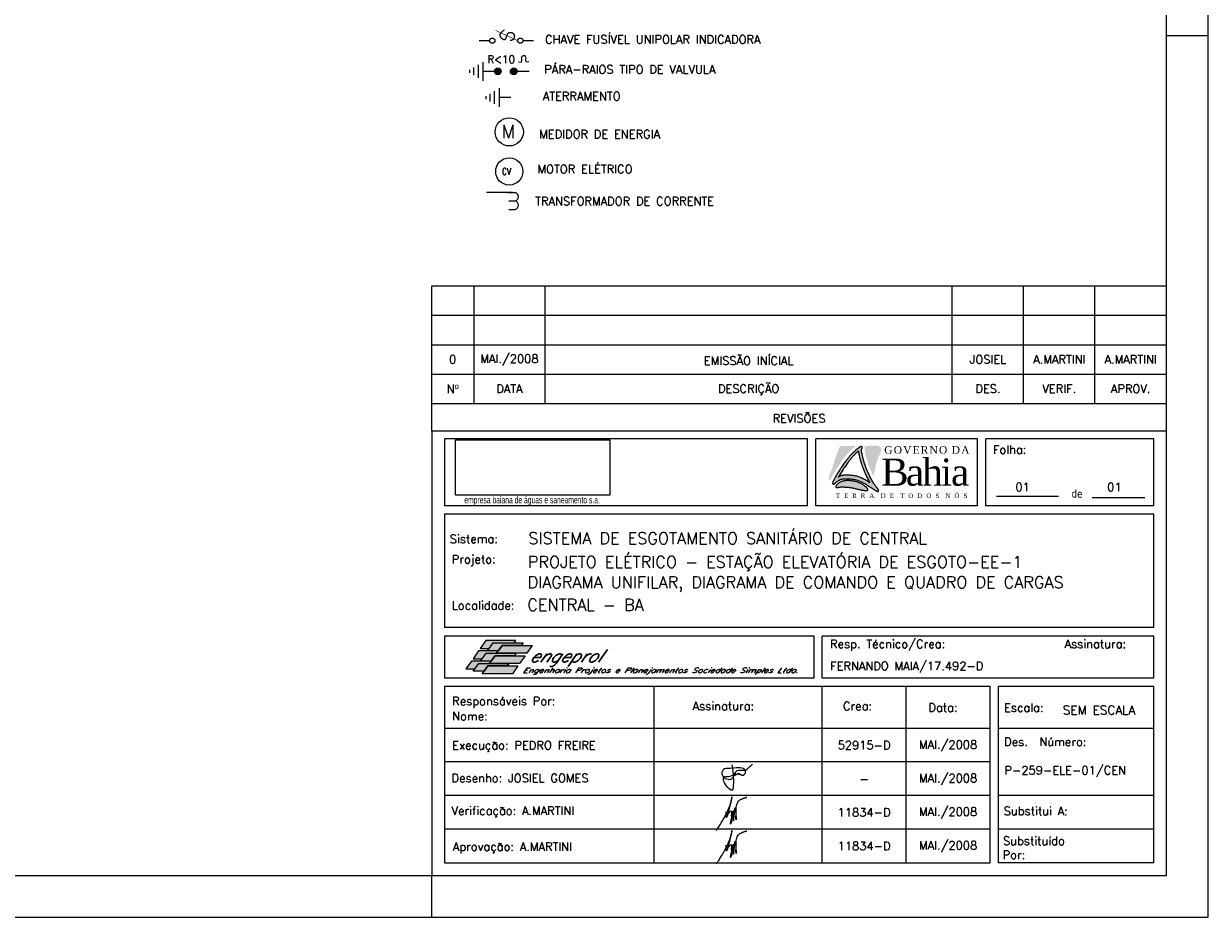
# Model space of a CAD drawing. Header units: millimetres. Extents: x 654.5 to 713.9, y 620.2 to 662.2.
# Tile 4 of 6: x 685.7 to 713.9, y 620.2 to 641.5. Entities that reach past the tile are written whole.
import ezdxf
from ezdxf.enums import TextEntityAlignment as Align

# ---------------------------------------------------------------- set-up
doc = ezdxf.new("R2010")
doc.units = ezdxf.units.MM
doc.linetypes.add('HIDDEN', pattern=[0.375, 0.25, -0.125])
for name, color, linetype in [('CARIMBO', 7, 'Continuous'), ('ELE_SIMB', 8, 'Continuous'), ('ETXT0090', 8, 'Continuous'), ('LOGOTIPO', 255, 'Continuous'), ('PADRÃO', 4, 'Continuous')]:
    doc.layers.add(name, color=color, linetype=linetype)
doc.styles.add('ISOCP', font='ARIAL.TTF')
doc.styles.add('ROMAMS', font='ROMANS.shx')
doc.styles.add('ROMANS', font='romans.shx')
doc.styles.add('STYLE-ROMANS_1', font='romans.shx')
picture_1 = doc.add_image_def('image1.jpg', size_in_pixel=(267, 96))

# ---------------------------------------------------------------- blocks, each defined once
blk = doc.blocks.new('A$C25731E86')
at = {"layer": 'LOGOTIPO'}
for color, points in [(182, [(32.3, -24.6), (33, -23.7), (33.6, -22.9), (34.3, -22), (34.9, -21.2), (35.5, -20.5), (36.1, -19.8), (36.7, -19.1), (37.3, -18.4), (37.9, -17.7), (38.5, -17), (39.1, -16.4), (39.7, -15.7), (40.3, -15.1), (40.9, -14.4), (41.6, -13.8), (42.3, -13.1), (42.9, -12.5), (43.7, -11.9), (44.4, -11.2), (45.1, -10.6), (45.9, -10), (46.6, -9.4), (47.3, -8.9), (47.4, -8.8), (30.2, -8.8), (27.7, -10.6), (25.8, -15.8), (22.3, -25.7), (19.3, -35.3), (15.4, -45.6), (15.4, -48.2), (15.4, -49.4), (16.7, -49.4), (17.7, -47.8), (19.1, -45.3), (20.4, -42.9), (21.7, -40.7), (23, -38.6), (24.2, -36.7), (25.3, -34.9), (26.4, -33.2), (27.4, -31.7), (28.3, -30.3), (29.2, -29), (30, -27.7), (30.8, -26.6), (31.6, -25.6)]), (182, [(68.7, -45.1), (68.1, -43.9), (67.6, -42.7), (67, -41.6), (66.5, -40.4), (66, -39.2), (65.5, -38.1), (65, -37), (64.6, -36), (64.2, -35), (63.8, -34.1), (63.4, -33.1), (63, -32.2), (62.7, -31.3), (62.4, -30.4), (62.1, -29.5), (61.8, -28.6), (61.5, -27.6), (61.2, -26.7), (60.9, -25.7), (60.6, -24.8), (60.3, -23.9), (60.1, -23), (59.9, -22.1), (59.6, -21.3), (59.4, -20.4), (59.2, -19.7), (59, -18.9), (58.9, -18.2), (58.7, -17.5), (58.6, -16.8), (58.4, -16.2), (58.3, -15.6), (58.2, -15.1), (58.1, -14.6), (58, -14.1), (58, -8.8), (68.1, -8.2), (73.4, -8.4), (76.7, -10), (78, -13.4), (77.1, -16.8), (74.3, -22.1), (71.4, -30.6)]), (11, [(23.7, -57.7), (23.8, -57.9), (23.9, -58), (24.1, -58.1), (24.3, -58.2), (24.5, -58.3), (24.8, -58.3), (25.1, -58.3), (25.4, -58.3), (25.7, -58.2), (26.1, -58.2), (26.5, -58.1), (27, -58), (27.4, -57.9), (27.9, -57.8), (28.5, -57.7), (29, -57.6), (29.6, -57.5), (30.2, -57.5), (30.9, -57.5), (31.6, -57.5), (32.3, -57.5), (33, -57.5), (33.8, -57.6), (34.7, -57.6), (35.5, -57.7), (36.4, -57.7), (37.4, -57.8), (38.4, -57.9), (39.4, -58), (40.4, -58.1), (41.4, -58.2), (42.4, -58.4), (43.5, -58.6), (44.5, -58.8), (45.6, -59.1), (46.6, -59.3), (47.6, -59.6), (48.5, -59.8), (49.5, -60), (50.4, -60.3), (51.2, -60.5), (52, -60.7), (52.8, -60.8), (53.5, -61), (54.2, -61.1), (54.8, -61.2), (55.5, -61.3), (56, -61.4), (56.6, -61.5), (57.1, -61.6), (57.6, -61.6), (58.1, -61.7), (58.5, -61.7), (58.9, -61.7), (59.3, -61.7), (59.6, -61.7), (60, -61.7), (60.3, -61.7), (60.5, -61.7), (60.8, -61.7), (61, -61.6), (61.2, -61.6), (61.3, -61.5), (61.5, -61.4), (61.6, -61.3), (61.7, -61.2), (61.7, -61.1), (61.8, -60.9), (61.8, -60.8), (61.7, -60.6), (61.7, -60.4), (61.6, -60.2), (61.5, -59.9), (61.4, -59.7), (61.2, -59.4), (61, -59.1), (60.8, -58.8), (60.6, -58.5), (60.3, -58.2), (60, -57.9), (59.6, -57.5), (59.2, -57.2), (58.8, -56.8), (58.3, -56.4), (57.8, -56), (57.3, -55.6), (56.7, -55.3), (56.2, -54.9), (55.5, -54.5), (54.9, -54.1), (54.2, -53.7), (53.5, -53.4), (52.7, -53), (52, -52.7), (51.2, -52.4), (50.4, -52.1), (49.7, -51.8), (48.9, -51.5), (48.1, -51.3), (47.3, -51.1), (46.5, -50.9), (45.7, -50.7), (44.9, -50.6), (44.2, -50.4), (43.4, -50.3), (42.7, -50.2), (42, -50.1), (41.3, -50), (40.6, -50), (39.9, -49.9), (39.2, -49.9), (38.5, -49.9), (37.7, -49.9), (37, -49.9), (36.2, -49.9), (35.5, -50), (34.7, -50.1), (33.9, -50.2), (33.2, -50.3), (32.5, -50.5), (31.8, -50.7), (31.1, -50.9), (30.5, -51.1), (29.8, -51.4), (29.2, -51.7), (28.6, -52), (28.1, -52.3), (27.5, -52.6), (27, -53), (26.5, -53.4), (26.1, -53.8), (25.7, -54.2), (25.3, -54.6), (24.9, -54.9), (24.6, -55.3), (24.3, -55.7), (24.1, -56), (23.9, -56.3), (23.8, -56.6), (23.7, -56.9), (23.6, -57.1), (23.6, -57.4), (23.6, -57.6)])]:
    blk.add_hatch(color=color, dxfattribs=at).paths.add_polyline_path(points)
h = blk.add_hatch(color=156, dxfattribs=at)
h.paths.add_polyline_path([(69.3, -60.5), (68.6, -60.1), (67.8, -59.7), (67, -59.2), (66.2, -58.6), (65.3, -58.1), (64.5, -57.6), (63.6, -57), (62.7, -56.4), (61.8, -55.8), (60.9, -55.2), (60, -54.6), (59.1, -54.1), (58.1, -53.5), (57.2, -52.9), (56.2, -52.4), (55.2, -51.9), (54.2, -51.4), (53.2, -50.9), (52.2, -50.5), (51.1, -50.1), (50.1, -49.7), (49, -49.4), (47.9, -49.1), (46.7, -48.8), (45.6, -48.6), (44.5, -48.4), (43.4, -48.2), (42.3, -48.1), (41.2, -48), (40.2, -47.9), (39.2, -47.8), (38.2, -47.7), (37.3, -47.7), (36.5, -47.7), (35.6, -47.7), (34.8, -47.7), (34.1, -47.8), (33.4, -47.8), (32.7, -47.9), (32, -48), (31.4, -48.1), (30.8, -48.2), (30.2, -48.4), (29.6, -48.5), (29, -48.7), (28.5, -49), (28, -49.2), (27.4, -49.5), (26.9, -49.8), (26.4, -50.1), (25.9, -50.4), (25.4, -50.8), (25, -51.1), (24.6, -51.5), (24.2, -51.8), (23.8, -52.2), (23.4, -52.5), (23.1, -52.9), (22.6, -53.4), (22.1, -53.9), (21.6, -54.2), (21, -54.4), (20.3, -54.3), (19.8, -53.9), (19.7, -53.3), (19.8, -52.8), (19.9, -52.2), (20.1, -51.4), (20.5, -50.4), (21.9, -47.9), (23.3, -45.5), (24.6, -43.3), (25.8, -41.2), (27, -39.3), (28.1, -37.5), (29.2, -35.8), (30.2, -34.3), (31.1, -32.9), (32, -31.6), (32.9, -30.4), (33.7, -29.2), (34.4, -28.2), (35.1, -27.2), (35.8, -26.3), (36.5, -25.5), (37.1, -24.6), (37.7, -23.9), (38.4, -23.1), (39, -22.4), (39.6, -21.7), (40.1, -21), (40.7, -20.3), (41.3, -19.6), (41.9, -19), (42.5, -18.3), (43.2, -17.7), (43.8, -17), (44.4, -16.4), (45.1, -15.7), (45.8, -15.1), (46.5, -14.5), (47.2, -13.8), (48, -13.2), (48.7, -12.6), (49.4, -12), (50.2, -11.5), (50.8, -11), (51.4, -10.6), (52, -10.2), (52.7, -9.8), (53.4, -9.5), (54, -9.4), (54.6, -9.6), (55, -10), (55.2, -10.6), (55.1, -11.3), (54.8, -11.7), (54.6, -12), (54.6, -12.1), (54.5, -12.2), (54.4, -12.4), (54.3, -12.5), (54.3, -12.6), (54.2, -12.8), (54.2, -12.9), (54.1, -13.1), (54.1, -13.3), (54.1, -13.5), (54.1, -13.8), (54.2, -14), (54.2, -14.4), (54.2, -14.7), (54.3, -15.1), (54.4, -15.5), (54.4, -16), (54.5, -16.5), (54.6, -17), (54.8, -17.5), (54.9, -18.1), (55, -18.7), (55.2, -19.4), (55.3, -20.1), (55.5, -20.8), (55.7, -21.6), (55.9, -22.3), (56.1, -23.2), (56.3, -24), (56.5, -24.9), (56.8, -25.8), (57, -26.7), (57.3, -27.6), (57.6, -28.6), (57.9, -29.5), (58.2, -30.5), (58.5, -31.4), (58.8, -32.3), (59.2, -33.2), (59.5, -34.1), (59.8, -35), (60.2, -36), (60.6, -36.9), (61, -37.9), (61.4, -38.9), (61.9, -40), (62.4, -41.1), (62.9, -42.3), (63.5, -43.5), (64, -44.6), (64.6, -45.8), (65.2, -47), (65.8, -48.1), (66.4, -49.2), (67, -50.3), (67.7, -51.3), (68.3, -52.3), (68.9, -53.3), (69.5, -54.2), (70.1, -55.1), (70.7, -55.9), (71.2, -56.6), (71.8, -57.3), (72.3, -58), (72.7, -58.6), (73.2, -59.1), (73.5, -59.6), (73.8, -60.1), (74.2, -60.7), (74.5, -61.3), (74.7, -61.8), (74.6, -62.4), (74.2, -62.7), (73.7, -62.8), (73.1, -62.7), (72.6, -62.5), (72.2, -62.3), (71.6, -62), (70.9, -61.6), (70.5, -61.3), (69.9, -60.9)])
h.paths.add_polyline_path([(59.1, -41.9), (59.6, -43), (60.2, -44.2), (60.7, -45.4), (61.3, -46.6), (61.9, -47.7), (62.5, -48.9), (64.6, -52.7), (64, -52.3), (63.1, -51.7), (62.2, -51.1), (61.3, -50.5), (60.4, -49.9), (59.4, -49.4), (58.5, -48.8), (57.5, -48.2), (56.6, -47.7), (55.6, -47.2), (54.6, -46.7), (53.6, -46.2), (52.6, -45.8), (51.5, -45.4), (50.5, -45), (49.4, -44.7), (48.3, -44.4), (47.1, -44.1), (46, -43.9), (44.9, -43.7), (43.7, -43.5), (42.6, -43.4), (41.6, -43.3), (40.5, -43.2), (39.6, -43.1), (38.6, -43), (37.7, -43), (36.8, -43), (36, -43), (35.2, -43), (34.5, -43.1), (33.7, -43.1), (33.1, -43.2), (32.4, -43.3), (31.8, -43.4), (31.2, -43.5), (30.6, -43.7), (30, -43.8), (29.4, -44), (28.9, -44.3), (28.3, -44.5), (27.8, -44.8), (27.3, -45.1), (27.1, -45.2), (27.6, -44.3), (28.9, -42.2), (30.1, -40.3), (31.2, -38.5), (32.3, -36.8), (33.3, -35.3), (34.2, -33.9), (35.1, -32.6), (35.9, -31.4), (36.7, -30.3), (37.5, -29.2), (38.2, -28.2), (38.9, -27.3), (39.5, -26.5), (40.2, -25.7), (40.8, -24.9), (41.4, -24.1), (42, -23.4), (42.6, -22.7), (43.2, -22), (43.8, -21.3), (44.4, -20.6), (45, -20), (45.6, -19.3), (46.2, -18.7), (46.8, -18), (47.5, -17.4), (48.2, -16.8), (48.8, -16.1), (49.6, -15.5), (50.8, -14.4), (50.8, -14.5), (50.8, -14.8), (50.9, -15.1), (50.9, -15.5), (51, -15.9), (51, -16.3), (51.1, -16.7), (51.2, -17.2), (51.3, -17.7), (51.4, -18.3), (51.6, -18.9), (51.7, -19.5), (51.9, -20.2), (52, -20.8), (52.2, -21.6), (52.4, -22.3), (52.6, -23.1), (52.8, -23.9), (53, -24.8), (53.2, -25.6), (53.5, -26.5), (53.7, -27.5), (54, -28.4), (54.3, -29.3), (54.6, -30.3), (54.9, -31.2), (55.2, -32.2), (55.5, -33.1), (55.8, -34), (56.2, -34.9), (56.5, -35.8), (56.9, -36.7), (57.3, -37.7), (57.7, -38.7), (58.1, -39.7), (58.6, -40.8)], flags=16)
at = {"layer": 'LOGOTIPO', "color": 170}
for points in [[(20.5, -50.4), (20.1, -51.4), (19.9, -52.2), (19.8, -52.8), (19.7, -53.3), (19.8, -53.6), (19.9, -53.9), (20, -54.1), (20.2, -54.2), (20.4, -54.3), (20.6, -54.3), (20.8, -54.4), (21, -54.4), (21.2, -54.3), (21.4, -54.2), (21.7, -54.1), (21.9, -53.9), (22.2, -53.7), (22.5, -53.5), (22.8, -53.2), (23.1, -52.9), (23.4, -52.5), (23.8, -52.2), (24.2, -51.8), (24.6, -51.5), (25, -51.1), (25.4, -50.8), (25.9, -50.4), (26.4, -50.1), (26.9, -49.8), (27.4, -49.5), (28, -49.2), (28.5, -49), (29, -48.7), (29.6, -48.5), (30.2, -48.4), (30.8, -48.2), (31.4, -48.1), (32, -48), (32.7, -47.9), (33.4, -47.8), (34.1, -47.8), (34.8, -47.7), (35.6, -47.7), (36.5, -47.7), (37.3, -47.7), (38.2, -47.7), (39.2, -47.8), (40.2, -47.9), (41.2, -48), (42.3, -48.1), (43.4, -48.2), (44.5, -48.4), (45.6, -48.6), (46.7, -48.8), (47.9, -49.1), (49, -49.4), (50.1, -49.7), (51.1, -50.1), (52.2, -50.5), (53.2, -50.9), (54.2, -51.4), (55.2, -51.9), (56.2, -52.4), (57.2, -52.9), (58.1, -53.5), (59.1, -54.1), (60, -54.6), (60.9, -55.2), (61.8, -55.8), (62.7, -56.4), (63.6, -57), (64.5, -57.6), (65.3, -58.1), (66.2, -58.6), (67, -59.2), (67.8, -59.7), (68.6, -60.1), (69.3, -60.5), (69.9, -60.9), (70.5, -61.3), (70.9, -61.6), (71.4, -61.8), (71.7, -62), (72, -62.2), (72.3, -62.4), (72.5, -62.5), (72.7, -62.6), (72.9, -62.6), (73.1, -62.7), (73.2, -62.7), (73.4, -62.8), (73.5, -62.8), (73.7, -62.8), (73.8, -62.8), (73.9, -62.8), (74, -62.8), (74.1, -62.7), (74.2, -62.7), (74.3, -62.7), (74.3, -62.6), (74.4, -62.6), (74.5, -62.5), (74.5, -62.4), (74.6, -62.3), (74.6, -62.2), (74.6, -62), (74.6, -61.9), (74.6, -61.6), (74.5, -61.4), (74.5, -61.1), (74.3, -60.8), (74.1, -60.5), (73.8, -60.1), (73.5, -59.6), (73.2, -59.1), (72.7, -58.6), (72.3, -58), (71.8, -57.3), (71.2, -56.6), (70.7, -55.9), (70.1, -55.1), (69.5, -54.2), (68.9, -53.3), (68.3, -52.3), (67.7, -51.3), (67, -50.3), (66.4, -49.2), (65.8, -48.1), (65.2, -47), (64.6, -45.8), (64, -44.6), (63.5, -43.5), (62.9, -42.3), (62.4, -41.1), (61.9, -40), (61.4, -38.9), (61, -37.9), (60.6, -36.9), (60.2, -36), (59.8, -35), (59.5, -34.1), (59.2, -33.2), (58.8, -32.3), (58.5, -31.4), (58.2, -30.5), (57.9, -29.5), (57.6, -28.6), (57.3, -27.6), (57, -26.7), (56.8, -25.8), (56.5, -24.9), (56.3, -24), (56.1, -23.2), (55.9, -22.3), (55.7, -21.6), (55.5, -20.8), (55.3, -20.1), (55.2, -19.4), (55, -18.7), (54.9, -18.1), (54.8, -17.5), (54.6, -17), (54.5, -16.5), (54.4, -16), (54.4, -15.5), (54.3, -15.1), (54.2, -14.7), (54.2, -14.4), (54.2, -14), (54.1, -13.8), (54.1, -13.5), (54.1, -13.3), (54.1, -13.1), (54.2, -12.9), (54.2, -12.8), (54.3, -12.6), (54.3, -12.5), (54.4, -12.4), (54.5, -12.2), (54.6, -12.1), (54.6, -12), (54.7, -11.9), (54.8, -11.8), (54.9, -11.6), (55, -11.5), (55, -11.3), (55.1, -11.2), (55.1, -11), (55.1, -10.8), (55.2, -10.7), (55.2, -10.5), (55.1, -10.4), (55.1, -10.2), (55, -10.1), (55, -10), (54.9, -9.8), (54.8, -9.7), (54.6, -9.7), (54.5, -9.6), (54.3, -9.5), (54.2, -9.5), (54, -9.5), (53.8, -9.5), (53.5, -9.5), (53.2, -9.6), (52.9, -9.7), (52.5, -9.9), (52, -10.2), (51.4, -10.6), (50.8, -11), (50.2, -11.5), (49.4, -12), (48.7, -12.6), (48, -13.2), (47.2, -13.8), (46.5, -14.5), (45.8, -15.1), (45.1, -15.7), (44.4, -16.4), (43.8, -17), (43.2, -17.7), (42.5, -18.3), (41.9, -19), (41.3, -19.6), (40.7, -20.3), (40.1, -21), (39.6, -21.7), (39, -22.4), (38.4, -23.1), (37.7, -23.9), (37.1, -24.6), (36.5, -25.5), (35.8, -26.3), (35.1, -27.2), (34.4, -28.2), (33.7, -29.2), (32.9, -30.4), (32, -31.6), (31.1, -32.9), (30.2, -34.3), (29.2, -35.8), (28.1, -37.5), (27, -39.3), (25.8, -41.2), (24.6, -43.3), (23.3, -45.5), (21.9, -47.9), (20.5, -50.4)], [(27.1, -45.2), (27.3, -45.1), (27.8, -44.8), (28.3, -44.5), (28.9, -44.3), (29.4, -44), (30, -43.8), (30.6, -43.7), (31.2, -43.5), (31.8, -43.4), (32.4, -43.3), (33.1, -43.2), (33.7, -43.1), (34.5, -43.1), (35.2, -43), (36, -43), (36.8, -43), (37.7, -43), (38.6, -43), (39.6, -43.1), (40.5, -43.2), (41.6, -43.3), (42.6, -43.4), (43.7, -43.5), (44.9, -43.7), (46, -43.9), (47.1, -44.1), (48.3, -44.4), (49.4, -44.7), (50.5, -45), (51.5, -45.4), (52.6, -45.8), (53.6, -46.2), (54.6, -46.7), (55.6, -47.2), (56.6, -47.7), (57.5, -48.2), (58.5, -48.8), (59.4, -49.4), (60.4, -49.9), (61.3, -50.5), (62.2, -51.1), (63.1, -51.7), (64, -52.3), (64.6, -52.7), (62.5, -48.9), (61.9, -47.7), (61.3, -46.6), (60.7, -45.4), (60.2, -44.2), (59.6, -43), (59.1, -41.9), (58.6, -40.8), (58.1, -39.7), (57.7, -38.7), (57.3, -37.7), (56.9, -36.7), (56.5, -35.8), (56.2, -34.9), (55.8, -34), (55.5, -33.1), (55.2, -32.2), (54.9, -31.2), (54.6, -30.3), (54.3, -29.3), (54, -28.4), (53.7, -27.5), (53.5, -26.5), (53.2, -25.6), (53, -24.8), (52.8, -23.9), (52.6, -23.1), (52.4, -22.3), (52.2, -21.6), (52, -20.8), (51.9, -20.2), (51.7, -19.5), (51.6, -18.9), (51.4, -18.3), (51.3, -17.7), (51.2, -17.2), (51.1, -16.7), (51, -16.3), (51, -15.9), (50.9, -15.5), (50.9, -15.1), (50.8, -14.8), (50.8, -14.5), (50.8, -14.4), (49.6, -15.5), (48.8, -16.1), (48.2, -16.8), (47.5, -17.4), (46.8, -18), (46.2, -18.7), (45.6, -19.3), (45, -20), (44.4, -20.6), (43.8, -21.3), (43.2, -22), (42.6, -22.7), (42, -23.4), (41.4, -24.1), (40.8, -24.9), (40.2, -25.7), (39.5, -26.5), (38.9, -27.3), (38.2, -28.2), (37.5, -29.2), (36.7, -30.3), (35.9, -31.4), (35.1, -32.6), (34.2, -33.9), (33.3, -35.3), (32.3, -36.8), (31.2, -38.5), (30.1, -40.3), (28.9, -42.2), (27.6, -44.3), (26.3, -46.5)]]:
    blk.add_lwpolyline(points, dxfattribs=at)
at = {"layer": 'LOGOTIPO', "color": 10}
blk.add_lwpolyline([(23.7, -57.7), (23.8, -57.9), (23.9, -58), (24.1, -58.1), (24.3, -58.2), (24.5, -58.3), (24.8, -58.3), (25.1, -58.3), (25.4, -58.3), (25.7, -58.2), (26.1, -58.2), (26.5, -58.1), (27, -58), (27.4, -57.9), (27.9, -57.8), (28.5, -57.7), (29, -57.6), (29.6, -57.5), (30.2, -57.5), (30.9, -57.5), (31.6, -57.5), (32.3, -57.5), (33, -57.5), (33.8, -57.6), (34.7, -57.6), (35.5, -57.7), (36.4, -57.7), (37.4, -57.8), (38.4, -57.9), (39.4, -58), (40.4, -58.1), (41.4, -58.2), (42.4, -58.4), (43.5, -58.6), (44.5, -58.8), (45.6, -59.1), (46.6, -59.3), (47.6, -59.6), (48.5, -59.8), (49.5, -60), (50.4, -60.3), (51.2, -60.5), (52, -60.7), (52.8, -60.8), (53.5, -61), (54.2, -61.1), (54.8, -61.2), (55.5, -61.3), (56, -61.4), (56.6, -61.5), (57.1, -61.6), (57.6, -61.6), (58.1, -61.7), (58.5, -61.7), (58.9, -61.7), (59.3, -61.7), (59.6, -61.7), (60, -61.7), (60.3, -61.7), (60.5, -61.7), (60.8, -61.7), (61, -61.6), (61.2, -61.6), (61.3, -61.5), (61.5, -61.4), (61.6, -61.3), (61.7, -61.2), (61.7, -61.1), (61.8, -60.9), (61.8, -60.8), (61.7, -60.6), (61.7, -60.4), (61.6, -60.2), (61.5, -59.9), (61.4, -59.7), (61.2, -59.4), (61, -59.1), (60.8, -58.8), (60.6, -58.5), (60.3, -58.2), (60, -57.9), (59.6, -57.5), (59.2, -57.2), (58.8, -56.8), (58.3, -56.4), (57.8, -56), (57.3, -55.6), (56.7, -55.3), (56.2, -54.9), (55.5, -54.5), (54.9, -54.1), (54.2, -53.7), (53.5, -53.4), (52.7, -53), (52, -52.7), (51.2, -52.4), (50.4, -52.1), (49.7, -51.8), (48.9, -51.5), (48.1, -51.3), (47.3, -51.1), (46.5, -50.9), (45.7, -50.7), (44.9, -50.6), (44.2, -50.4), (43.4, -50.3), (42.7, -50.2), (42, -50.1), (41.3, -50), (40.6, -50), (39.9, -49.9), (39.2, -49.9), (38.5, -49.9), (37.7, -49.9), (37, -49.9), (36.2, -49.9), (35.5, -50), (34.7, -50.1), (33.9, -50.2), (33.2, -50.3), (32.5, -50.5), (31.8, -50.7), (31.1, -50.9), (30.5, -51.1), (29.8, -51.4), (29.2, -51.7), (28.6, -52), (28.1, -52.3), (27.5, -52.6), (27, -53), (26.5, -53.4), (26.1, -53.8), (25.7, -54.2), (25.3, -54.6), (24.9, -54.9), (24.6, -55.3), (24.3, -55.7), (24.1, -56), (23.9, -56.3), (23.8, -56.6), (23.7, -56.9), (23.6, -57.1), (23.6, -57.4), (23.6, -57.6)], close=True, dxfattribs=at)
at = {"layer": 'LOGOTIPO', "color": 2, "attachment_point": 1}
for s, insert, char_height, width in [('{\\fTimes New Roman|b0|i0|c238|p18;\\T1.15;GOVERNO DA}', (81.4, -8.9), 9, 124.966), ('{\\fTimes New Roman|b0|i0|c238|p18;\\T0.9;Bahia}', (77.7, -23.6), 32.4, 124.966), ('{\\fTimes New Roman|b0|i0|c238|p18;\\T1.35;T E R R A  D E  T O D O S  N \\fTimes New Roman|b0|i0|c0|p18;Ó \\fTimes New Roman|b0|i0|c238|p18;S}', (23.9, -65.2), 5.4, 151.15)]:
    blk.add_mtext(s, dxfattribs=dict(at, insert=insert, char_height=char_height, width=width))

msp = doc.modelspace()

# ---------------------------------------------------------------- hatches: boundary and pattern name
at = {"layer": 'CARIMBO'}
h = msp.add_hatch(color=82, dxfattribs=at)
h.paths.add_polyline_path([(696.535, 626.601), (696.751, 626.601), (696.842, 626.733), (697.346, 626.733), (697.385, 626.789), (696.667, 626.789)])
h.paths.add_polyline_path([(696.498, 626.545), (696.366, 626.357), (696.582, 626.357), (696.675, 626.489), (696.926, 626.489), (696.965, 626.545), (696.712, 626.545)])
h.paths.add_polyline_path([(696.327, 626.301), (696.195, 626.114), (696.411, 626.114), (696.502, 626.244), (696.757, 626.244), (696.796, 626.301)])
h = msp.add_hatch(color=100, dxfattribs=at)
h.paths.add_polyline_path([(697.056, 626.673), (697.521, 626.673), (697.562, 626.733), (696.844, 626.733), (696.712, 626.545), (696.965, 626.545), (696.967, 626.545)])
h.paths.add_polyline_path([(696.887, 626.43), (697.352, 626.43), (697.391, 626.486), (696.928, 626.486), (696.926, 626.486), (696.928, 626.489), (696.675, 626.489), (696.543, 626.301), (696.796, 626.301), (696.798, 626.301)])
h.paths.add_polyline_path([(696.716, 626.184), (697.181, 626.184), (697.22, 626.242), (696.758, 626.242), (696.757, 626.242), (696.758, 626.244), (696.504, 626.244), (696.372, 626.058), (696.628, 626.058)])
h = msp.add_hatch(color=71, dxfattribs=at)
h.paths.add_polyline_path([(697.058, 626.673), (696.969, 626.545), (696.967, 626.545), (696.928, 626.489), (696.93, 626.489), (696.928, 626.486), (697.644, 626.486), (697.776, 626.673)])
h.paths.add_polyline_path([(697.475, 626.242), (697.607, 626.43), (696.889, 626.43), (696.799, 626.301), (696.798, 626.301), (696.758, 626.244), (696.76, 626.244), (696.758, 626.242)])
h.paths.add_polyline_path([(696.718, 626.184), (696.628, 626.058), (696.628, 626.058), (696.586, 625.996), (697.303, 625.996), (697.436, 626.184)])
at = {"layer": 'ELE_SIMB', "linetype": 'Continuous'}
for points in [[(696.877, 640.347, 1), (697.036, 640.347, 1)], [(697.256, 640.347, 1), (697.414, 640.347, 1)]]:
    msp.add_hatch(color=256, dxfattribs=at).paths.add_polyline_path(points)

# ---------------------------------------------------------------- linework, layer by layer
at = {"color": 2}
msp.add_circle((702.715, 623.631), 0.00217, dxfattribs=at)
for points in [[(702.588, 623.608), (702.595, 623.585), (702.624, 623.59), (702.627, 623.619), (702.608, 623.627), (702.588, 623.613), (702.633, 623.605), (702.657, 623.604), (702.679, 623.625), (702.694, 623.629), (702.693, 623.617), (702.686, 623.607), (702.714, 623.61), (702.715, 623.625), (702.731, 623.608), (702.854, 623.631), (702.831, 623.717), (702.687, 623.757), (702.491, 623.745), (702.322, 623.709), (702.306, 623.575), (702.531, 623.502), (702.661, 623.697), (702.824, 623.702), (702.971, 623.795), (703.026, 623.854)], [(702.528, 623.833), (702.566, 623.341), (702.541, 623.23), (702.392, 623.341), (702.352, 623.542), (702.456, 623.553), (702.59, 623.609)], [(702.16, 622.269), (702.18, 622.301), (702.206, 622.332), (702.234, 622.374), (702.263, 622.419), (702.296, 622.471), (702.326, 622.524), (702.355, 622.578), (702.378, 622.62), (702.402, 622.665), (702.432, 622.733), (702.455, 622.786), (702.482, 622.855), (702.514, 622.971), (702.532, 623.064), (702.522, 623.011), (702.511, 622.961), (702.491, 622.882), (702.473, 622.804), (702.462, 622.754), (702.445, 622.687), (702.43, 622.637), (702.418, 622.599), (702.406, 622.58), (702.401, 622.579), (702.395, 622.592), (702.393, 622.63), (702.397, 622.685), (702.398, 622.714), (702.404, 622.695), (702.406, 622.662), (702.411, 622.644), (702.42, 622.64), (702.438, 622.659), (702.46, 622.684), (702.484, 622.707), (702.501, 622.725), (702.511, 622.729), (702.519, 622.725), (702.522, 622.704), (702.521, 622.674), (702.518, 622.639), (702.517, 622.598), (702.523, 622.614), (702.535, 622.648), (702.551, 622.687), (702.564, 622.719), (702.568, 622.729), (702.575, 622.725), (702.571, 622.702), (702.557, 622.646), (702.543, 622.578), (702.53, 622.516), (702.519, 622.462), (702.502, 622.419), (702.503, 622.44), (702.51, 622.488), (702.521, 622.546), (702.539, 622.606), (702.56, 622.663), (702.576, 622.721), (702.586, 622.744), (702.594, 622.751), (702.595, 622.729), (702.588, 622.684), (702.58, 622.618), (702.574, 622.553), (702.569, 622.497), (702.572, 622.508), (702.578, 622.555), (702.584, 622.615), (702.594, 622.693), (702.598, 622.744), (702.601, 622.789), (702.608, 622.803), (702.617, 622.799), (702.629, 622.773), (702.63, 622.732), (702.63, 622.682), (702.629, 622.617), (702.636, 622.561), (702.638, 622.52), (702.623, 622.561), (702.634, 622.625), (702.635, 622.695), (702.635, 622.775), (702.637, 622.83), (702.65, 622.883), (702.671, 622.939), (702.706, 622.981), (702.745, 623.005), (702.786, 623.025), (702.817, 623.035), (702.839, 623.046), (702.859, 623.046), (702.877, 623.053), (702.88, 623.06), (702.88, 623.068)], [(702.16, 621.469), (702.18, 621.501), (702.206, 621.532), (702.234, 621.574), (702.263, 621.619), (702.296, 621.671), (702.326, 621.724), (702.355, 621.778), (702.378, 621.82), (702.402, 621.865), (702.432, 621.933), (702.455, 621.986), (702.482, 622.055), (702.514, 622.171), (702.532, 622.264), (702.522, 622.211), (702.511, 622.161), (702.491, 622.082), (702.473, 622.004), (702.462, 621.954), (702.445, 621.887), (702.43, 621.837), (702.418, 621.799), (702.406, 621.78), (702.401, 621.779), (702.395, 621.792), (702.393, 621.83), (702.397, 621.885), (702.398, 621.914), (702.404, 621.895), (702.406, 621.862), (702.411, 621.844), (702.42, 621.84), (702.438, 621.859), (702.46, 621.884), (702.484, 621.907), (702.501, 621.925), (702.511, 621.929), (702.519, 621.925), (702.522, 621.904), (702.521, 621.874), (702.518, 621.839), (702.517, 621.798), (702.523, 621.814), (702.535, 621.848), (702.551, 621.887), (702.564, 621.919), (702.568, 621.929), (702.575, 621.925), (702.571, 621.902), (702.557, 621.846), (702.543, 621.778), (702.53, 621.716), (702.519, 621.662), (702.502, 621.619), (702.503, 621.64), (702.51, 621.688), (702.521, 621.746), (702.539, 621.806), (702.56, 621.863), (702.576, 621.921), (702.586, 621.944), (702.594, 621.951), (702.595, 621.929), (702.588, 621.884), (702.58, 621.818), (702.574, 621.753), (702.569, 621.697), (702.572, 621.708), (702.578, 621.755), (702.584, 621.815), (702.594, 621.893), (702.598, 621.944), (702.601, 621.989), (702.608, 622.003), (702.617, 621.999), (702.629, 621.973), (702.63, 621.932), (702.63, 621.882), (702.629, 621.817), (702.636, 621.761), (702.638, 621.72), (702.623, 621.761), (702.634, 621.825), (702.635, 621.895), (702.635, 621.975), (702.637, 622.03), (702.65, 622.083), (702.671, 622.139), (702.706, 622.181), (702.745, 622.205), (702.786, 622.225), (702.817, 622.235), (702.839, 622.246), (702.859, 622.246), (702.877, 622.253), (702.88, 622.26), (702.88, 622.268)]]:
    msp.add_spline(points, degree=3, dxfattribs=at)
at = {"layer": 'CARIMBO', "color": 3}
for p, q in [((695.382, 635.237), (712.882, 635.237)), ((695.382, 634.537), (712.882, 634.537)), ((695.382, 633.837), (712.882, 633.837)), ((708.836, 630.228), (710.31, 630.228)), ((711.117, 630.2), (712.368, 630.2)), ((708.682, 623.898), (695.682, 623.898)), ((708.682, 623.098), (695.682, 623.098)), ((708.682, 622.298), (695.682, 622.298)), ((712.582, 622.298), (708.882, 622.298))]:
    msp.add_line(p, q, dxfattribs=at)
at = {"layer": 'CARIMBO', "color": 6}
for p, q in [((695.382, 631.779), (695.382, 635.237)), ((695.382, 631.779), (695.382, 621.198)), ((712.882, 631.779), (695.382, 631.779)), ((704.335, 631.598), (695.682, 631.598)), ((695.682, 631.598), (695.682, 629.998)), ((704.335, 629.998), (704.335, 631.598)), ((708.382, 631.598), (704.535, 631.598)), ((704.535, 629.998), (704.535, 631.598)), ((708.382, 629.998), (708.382, 631.598)), ((712.582, 631.598), (708.582, 631.598)), ((708.582, 629.998), (708.582, 631.598)), ((712.582, 629.998), (712.582, 631.598)), ((704.335, 629.998), (695.682, 629.998)), ((708.382, 629.998), (704.535, 629.998)), ((712.582, 629.998), (708.582, 629.998)), ((695.682, 629.798), (695.682, 627.098)), ((712.582, 629.798), (695.682, 629.798)), ((712.582, 627.098), (712.582, 629.798)), ((712.582, 627.098), (695.682, 627.098)), ((704.495, 626.898), (695.682, 626.898)), ((695.682, 626.898), (695.682, 625.898)), ((704.495, 625.898), (704.495, 626.898)), ((712.582, 626.898), (704.682, 626.898)), ((704.682, 625.898), (704.682, 626.898)), ((712.582, 625.898), (712.582, 626.898)), ((704.495, 625.898), (695.682, 625.898)), ((695.682, 625.698), (695.682, 621.498)), ((708.682, 625.698), (695.682, 625.698)), ((700.682, 621.498), (700.682, 625.698)), ((712.582, 625.898), (704.682, 625.898)), ((704.682, 621.498), (704.682, 625.698)), ((706.682, 621.498), (706.682, 625.698)), ((708.682, 621.498), (708.682, 625.698)), ((712.582, 625.698), (708.882, 625.698)), ((708.882, 621.498), (708.882, 625.698)), ((712.582, 621.498), (712.582, 625.698)), ((712.582, 621.498), (712.582, 625.698)), ((708.682, 624.698), (695.682, 624.698)), ((712.582, 624.698), (708.882, 624.698)), ((695.682, 621.498), (708.682, 621.498)), ((712.582, 621.498), (708.882, 621.498))]:
    msp.add_line(p, q, dxfattribs=at)
at = {"layer": 'CARIMBO', "color": 4}
for p, q in [((696.382, 635.237), (696.382, 632.437)), ((698.082, 632.437), (698.082, 635.237)), ((707.782, 632.437), (707.782, 635.237)), ((709.482, 632.437), (709.482, 635.237)), ((711.182, 632.437), (711.182, 635.237)), ((695.382, 633.137), (712.882, 633.137)), ((695.382, 632.437), (712.882, 632.437)), ((712.582, 623.098), (708.882, 623.098))]:
    msp.add_line(p, q, dxfattribs=at)
at = {"layer": 'CARIMBO', "color": 2, "linetype": 'Continuous'}
for points in [[(696.751, 626.601), (696.842, 626.733), (697.346, 626.733), (697.385, 626.789), (696.667, 626.789), (696.535, 626.601), (696.751, 626.601)], [(696.965, 626.545), (696.712, 626.545), (696.498, 626.545), (696.366, 626.357), (696.582, 626.357), (696.675, 626.489), (696.926, 626.489), (696.965, 626.545)], [(697.521, 626.673), (697.058, 626.673), (696.969, 626.545), (696.712, 626.545), (696.844, 626.733), (697.562, 626.733), (697.521, 626.673)], [(697.056, 626.673), (697.776, 626.673), (697.644, 626.486), (696.926, 626.486), (697.056, 626.673)], [(696.411, 626.114), (696.502, 626.244), (696.757, 626.244), (696.796, 626.301), (696.327, 626.301), (696.195, 626.114), (696.411, 626.114)], [(697.181, 626.184), (696.718, 626.184), (696.628, 626.058), (696.372, 626.058), (696.504, 626.244), (696.76, 626.244), (696.758, 626.242), (697.22, 626.242), (697.181, 626.184)], [(697.352, 626.43), (696.889, 626.43), (696.799, 626.301), (696.543, 626.301), (696.675, 626.489), (696.93, 626.489), (696.928, 626.486), (697.391, 626.486), (697.352, 626.43)], [(696.887, 626.43), (697.607, 626.43), (697.475, 626.242), (696.757, 626.242), (696.887, 626.43)], [(696.716, 626.184), (697.436, 626.184), (697.303, 625.996), (696.586, 625.996), (696.716, 626.184)]]:
    msp.add_lwpolyline(points, dxfattribs=at)
at = {"layer": 'ELE_SIMB', "linetype": 'Continuous'}
for p, q in [((696.282, 640.382, -3.042), (696.282, 640.311, -3.042)), ((696.376, 640.437, -3.042), (696.376, 640.257, -3.042)), ((696.484, 640.499, -3.042), (696.484, 640.194, -3.042)), ((696.606, 640.124, -3.042), (696.606, 640.569, -3.042)), ((696.877, 640.347, -3.042), (696.606, 640.347, -3.042)), ((697.701, 640.347, -3.042), (697.414, 640.347, -3.042)), ((696.669, 639.759, -1.521), (696.669, 639.687, -1.521)), ((696.763, 639.813, -1.521), (696.763, 639.633, -1.521)), ((696.871, 639.875, -1.521), (696.871, 639.571, -1.521)), ((696.993, 639.501, -1.521), (696.993, 639.945, -1.521)), ((697.264, 639.723, -1.521), (696.993, 639.723, -1.521))]:
    msp.add_line(p, q, dxfattribs=at)
at = {"layer": 'ELE_SIMB', "linetype": 'Continuous', "ltscale": 3.5}
for p, q in [((697.303, 637.46), (696.688, 637.46)), ((697.186, 637.46), (697.369, 637.461)), ((697.222, 637.261), (697.369, 637.261)), ((697.222, 637.261), (697.369, 637.261)), ((697.222, 637.06), (697.369, 637.06))]:
    msp.add_line(p, q, dxfattribs=at)
at = {"layer": 'ELE_SIMB', "linetype": 'HIDDEN', "ltscale": 3.5, "const_width": 0.015, "elevation": -3.042}
msp.add_lwpolyline([(697.431, 641.078), (696.903, 641.323)], dxfattribs=at)
at = {"layer": 'ELE_SIMB', "linetype": 'Continuous', "elevation": -3.042}
for points in [[(696.514, 641.078), (696.762, 641.078)], [(697.555, 641.079), (697.803, 641.079)]]:
    msp.add_lwpolyline(points, dxfattribs=at)
at = {"layer": 'ELE_SIMB', "linetype": 'HIDDEN', "ltscale": 3.5}
for centre in [(696.824, 641.078, -3.042), (697.493, 641.078, -3.042)]:
    msp.add_circle(centre, 0.0622, dxfattribs=at)
at = {"layer": 'ELE_SIMB', "linetype": 'Continuous'}
for centre, radius in [((696.957, 640.347, -3.042), 0.0793), ((697.335, 640.347, -3.042), 0.0793), ((697.229, 637.963, -6.083), 0.324)]:
    msp.add_circle(centre, radius, dxfattribs=at)
at = {"layer": 'ELE_SIMB', "ltscale": 3.5}
msp.add_circle((697.229, 638.906, -6.083), 0.336, dxfattribs=at)
at = {"layer": 'ELE_SIMB'}
msp.add_arc((697.574, 640.662, -3.042), 0.0568, 7.1443, 172.8557, dxfattribs=at)
at = {"layer": 'ELE_SIMB', "linetype": 'Continuous', "ltscale": 3.5}
for centre in [(697.347, 637.361), (697.347, 637.161)]:
    msp.add_arc(centre, 0.103, 282.4648, 77.5352, dxfattribs=at)
at = {"layer": 'ELE_SIMB', "linetype": 'HIDDEN', "ltscale": 3.5}
msp.add_spline([(697.105, 641.328, -3.042), (697.009, 641.183, -3.042), (697.123, 641.107, -3.042), (697.211, 641.264, -3.042), (697.282, 641.273, -3.042), (697.336, 641.237, -3.042), (697.309, 641.094, -3.042), (697.238, 641.085, -3.042)], degree=3, dxfattribs=at)
at = {"layer": 'ELE_SIMB'}
for points in [[(697.45, 640.571, -3.042), (697.518, 640.571, -3.042), (697.518, 640.669, -3.042)], [(697.698, 640.571, -3.042), (697.631, 640.571, -3.042), (697.631, 640.669, -3.042)]]:
    msp.add_spline(points, degree=3, dxfattribs=at)
at = {"layer": 'PADRÃO', "color": 2}
for p, q in [((713.882, 620.198), (713.882, 662.198)), ((695.382, 620.198), (695.382, 621.198)), ((654.482, 620.198), (713.882, 620.198))]:
    msp.add_line(p, q, dxfattribs=at)
at = {"layer": 'PADRÃO', "color": 1}
for p, q in [((712.882, 621.198), (712.882, 661.198)), ((656.982, 621.198), (712.882, 621.198))]:
    msp.add_line(p, q, dxfattribs=at)
at = {"layer": 'PADRÃO', "color": 2}
msp.add_lwpolyline([(712.882, 641.198), (713.882, 641.198)], dxfattribs=at)

# ---------------------------------------------------------------- block references
at = {"layer": 'LOGOTIPO', "xscale": 0.01999999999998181, "yscale": 0.01999999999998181, "zscale": 0.02}
msp.add_blockref('A$C25731E86', (704.535, 631.598), dxfattribs=at)

# ---------------------------------------------------------------- texts
at = {"layer": 'CARIMBO', "color": 2, "style": 'ROMANS'}
for s, p in [('MAI./2008', (697.232, 633.487)), ('EMISSÃO INÍCIAL', (702.932, 633.487)), ('JOSIEL', (708.632, 633.487)), ('A.MARTINI', (710.332, 633.487)), ('A.MARTINI', (712.032, 633.487)), ('Nº', (695.882, 632.787)), ('DATA', (697.232, 632.787)), ('DESCRIÇÃO', (702.932, 632.787)), ('DES.', (708.632, 632.787)), ('VERIF.', (710.332, 632.787)), ('APROV.', (712.032, 632.787)), ('REVISÕES', (704.132, 632.108)), ('52915-D', (705.682, 624.298)), ('MAI./2008', (707.682, 624.298)), ('-', (705.682, 623.498)), ('MAI./2008', (707.682, 623.498)), ('11834-D', (705.682, 622.698)), ('MAI./2008', (707.682, 622.698)), ('11834-D', (705.682, 621.898)), ('MAI./2008', (707.682, 621.898))]:
    msp.add_text(s, height=0.2, dxfattribs=at).set_placement(p, align=Align.MIDDLE)
for s, p in [('Folha:', (708.751, 631.239)), ('Sistema:', (695.811, 629.111)), ('Projeto:', (695.859, 628.627)), ('Localidade:', (695.859, 627.528)), ('Resp. Técnico/Crea:', (704.87, 626.61)), ('Assinatura:', (710.458, 626.611)), ('FERNANDO MAIA/17.492-D', (704.872, 626.084)), ('Responsáveis Por:', (695.868, 625.249)), ('Responsáveis Por:', (695.868, 625.249)), ('Nome:', (695.868, 624.891)), ('Nome:', (695.868, 624.891)), ('Assinatura:', (701.596, 625.13)), ('Crea:', (705.177, 625.13)), ('Data:', (707.214, 625.096)), ('Escala:', (709.016, 625.093)), ('Des.  Número:', (709.016, 624.279)), ('Execução: PEDRO FREIRE', (695.868, 624.195)), ('Desenho: JOSIEL GOMES', (695.852, 623.416)), ('Verificação: A.MARTINI', (695.852, 622.637)), ('Substitui A:', (709.007, 622.631)), ('Aprovação: A.MARTINI', (695.885, 621.782)), ('Substituído ', (708.99, 621.92)), ('Por:', (708.983, 621.586))]:
    msp.add_text(s, height=0.2, dxfattribs=at).set_placement(p)
at = {"layer": 'CARIMBO', "color": 8, "style": 'ROMANS'}
for s, p in [('01', (709.288, 630.347)), ('01', (711.473, 630.347)), ('P-259-ELE-01/CEN', (709.024, 623.6))]:
    msp.add_text(s, height=0.2, dxfattribs=at).set_placement(p)
at = {"layer": 'CARIMBO', "color": 174, "style": 'ISOCP', "width": 0.698299}
msp.add_text('empresa baiana de águas e saneamento s.a.', height=0.165, dxfattribs=at).set_placement((696.157, 630.057), (699.387, 630.057), align=Align.FIT)
at = {"layer": 'CARIMBO', "color": 5, "style": 'ROMANS'}
for s, p in [('SISTEMA DE ESGOTAMENTO SANITÁRIO DE CENTRAL', (697.685, 629.087)), ('PROJETO ELÉTRICO - ESTAÇÃO ELEVATÓRIA DE ESGOTO-EE-1', (697.671, 628.522)), ('DIAGRAMA UNIFILAR, DIAGRAMA DE COMANDO E QUADRO DE CARGAS', (697.666, 628.039)), ('CENTRAL - BA', (697.659, 627.5))]:
    msp.add_text(s, height=0.28, dxfattribs=at).set_placement(p)
at = {"layer": 'CARIMBO', "color": 74, "style": 'ROMAMS', "oblique": 35}
msp.add_text('engeprol', height=0.3, dxfattribs=at).set_placement((697.699, 626.275))
at = {"layer": 'CARIMBO', "color": 3, "style": 'ROMAMS', "oblique": 35, "width": 1.121413}
msp.add_text('Engenharia Projetos e Planejamentos Sociedade Simples Ltda.', height=0.12, dxfattribs=at).set_placement((697.541, 626.021), (704.109, 626.021), align=Align.FIT)
at = {"layer": 'CARIMBO', "color": 2, "insert": (710.623, 630.395), "char_height": 0.2, "width": 2.5866, "attachment_point": 1}
msp.add_mtext('\\Fisocp.shx;de', dxfattribs=at)
at = {"layer": 'ELE_SIMB', "style": 'ROMANS'}
msp.add_text('R<10', height=0.18, dxfattribs=at).set_placement((696.709, 640.544, -3.042))
at = {"layer": 'ELE_SIMB', "linetype": 'HIDDEN', "ltscale": 3.5, "style": 'STYLE-ROMANS_1'}
msp.add_text('M', height=0.316, dxfattribs=at).set_placement((697.045, 638.755, -6.083))
at = {"layer": 'ELE_SIMB', "linetype": 'Continuous', "style": 'ROMANS', "width": 0.8}
msp.add_text('CV', height=0.158, dxfattribs=at).set_placement((697.057, 637.882, -6.083))
at = {"layer": 'ETXT0090', "color": 2, "linetype": 'Continuous', "style": 'ROMANS'}
for s, p in [('CHAVE FUSÍVEL UNIPOLAR INDICADORA', (698.08, 641.009, -6.083)), ('PÁRA-RAIOS TIPO DE VALVULA', (698.061, 640.295, -6.083)), ('ATERRAMENTO', (698.028, 639.656, -9.125)), ('MEDIDOR DE ENERGIA', (697.941, 638.751, -6.083)), ('MOTOR ELÉTRICO', (697.902, 637.919, -6.083)), ('TRANSFORMADOR DE CORRENTE', (697.847, 637.155))]:
    msp.add_text(s, height=0.2, dxfattribs=at).set_placement(p)
at = {"layer": 'PADRÃO', "color": 2, "style": 'ROMANS'}
msp.add_text('0', height=0.2, dxfattribs=at).set_placement((695.882, 633.487), align=Align.MIDDLE)
at = {"layer": 'PADRÃO', "color": 8, "style": 'ROMAMS'}
msp.add_text('SEM ESCALA', height=0.21, dxfattribs=at).set_placement((710.415, 625.029))

# ---------------------------------------------------------------- pictures from other files: only their frames are drawn
at = {"layer": 'LOGOTIPO'}
image = msp.add_image(picture_1, insert=(695.945, 630.25), size_in_units=(3.681, 1.324), dxfattribs=at)
image.dxf.flags = 7

doc.saveas('drawing.dxf')
